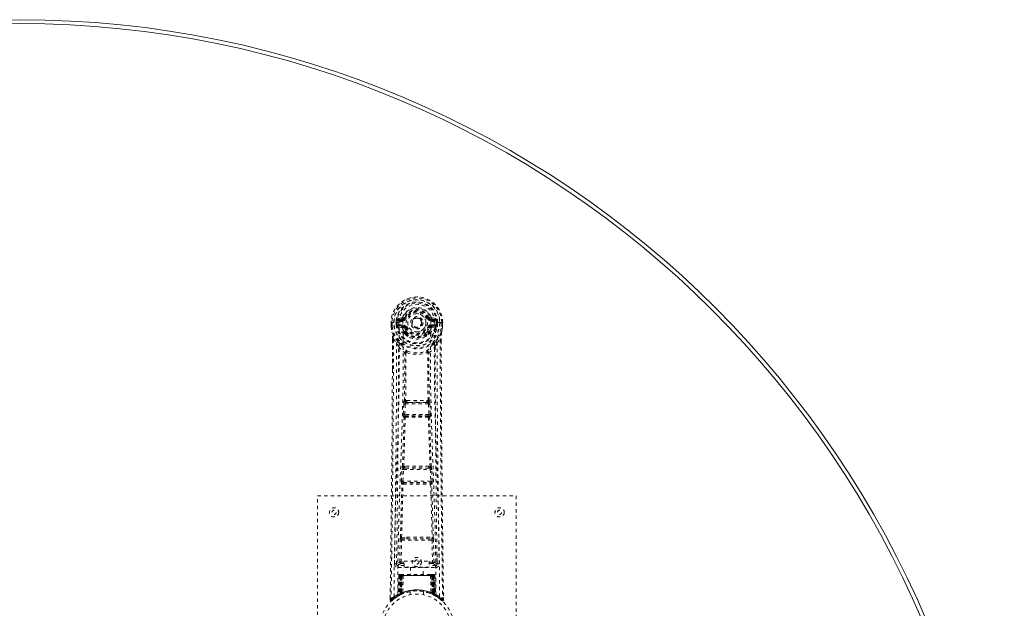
# Model space of a CAD drawing. Header units: inches. Extents: x -63 to 73, y -90 to 53.
# Tile 4 of 4: x 43 to 73, y 35 to 53. Entities that reach past the tile are written whole.
import ezdxf

# ---------------------------------------------------------------- set-up
doc = ezdxf.new("R2010")
doc.units = ezdxf.units.IN
doc.header["$MEASUREMENT"] = 0
doc.linetypes.add('SLD-Dashed', pattern=[0.075, 0.05, -0.025])
doc.linetypes.add('SLD-Solid', pattern=[0])

msp = doc.modelspace()

# ---------------------------------------------------------------- linework, layer by layer
at = {"color": 7, "linetype": 'SLD-Dashed', "lineweight": 0}
for p, q in [((54.316, 43.475), (54.316, 43.359)), ((54.32, 43.475), (54.316, 43.475)), ((54.317, 43.476), (54.317, 43.359)), ((54.373, 43.475), (54.32, 43.475)), ((54.346, 43.473), (54.346, 43.359)), ((54.396, 43.474), (54.373, 43.475)), ((54.555, 43.474), (54.396, 43.474)), ((54.467, 43.401), (54.467, 43.472)), ((54.502, 43.472), (54.497, 43.472)), ((54.497, 43.472), (54.497, 43.403)), ((54.502, 43.394), (54.502, 43.472)), ((54.639, 43.616), (54.52, 43.593)), ((54.551, 43.556), (54.667, 43.577)), ((54.551, 43.556), (54.551, 43.527)), ((54.667, 43.556), (54.551, 43.556)), ((54.667, 43.527), (54.551, 43.527)), ((54.667, 43.577), (54.667, 43.556)), ((54.667, 43.527), (54.667, 43.556)), ((54.727, 43.62), (54.672, 43.643)), ((54.672, 43.51), (54.672, 43.512)), ((54.727, 43.62), (54.749, 43.611)), ((55.252, 43.474), (55.252, 43.465)), ((55.252, 43.465), (55.252, 43.45)), ((55.443, 43.611), (55.465, 43.62)), ((55.465, 43.62), (55.468, 43.613)), ((55.519, 43.512), (55.519, 43.51)), ((55.525, 43.577), (55.641, 43.556)), ((55.525, 43.577), (55.525, 43.556)), ((55.641, 43.556), (55.525, 43.556)), ((55.525, 43.527), (55.525, 43.556)), ((55.641, 43.527), (55.525, 43.527)), ((55.671, 43.593), (55.553, 43.616)), ((55.795, 43.474), (55.637, 43.474)), ((55.641, 43.527), (55.641, 43.556)), ((55.689, 43.472), (55.695, 43.472)), ((55.689, 43.394), (55.689, 43.472)), ((55.695, 43.403), (55.695, 43.472)), ((55.724, 43.473), (55.724, 43.401)), ((55.724, 43.473), (55.724, 43.473)), ((55.818, 43.475), (55.795, 43.474)), ((55.871, 43.475), (55.818, 43.475)), ((55.846, 43.359), (55.846, 43.473)), ((55.875, 43.475), (55.871, 43.475)), ((55.874, 43.359), (55.874, 43.476)), ((55.875, 43.475), (55.875, 43.359)), ((54.316, 43.359), (54.316, 43.355)), ((54.467, 43.401), (54.497, 43.403)), ((54.467, 43.401), (54.467, 43.401)), ((54.497, 43.402), (54.503, 43.383)), ((54.503, 43.383), (54.502, 43.394)), ((54.509, 43.357), (54.513, 43.352)), ((54.513, 43.352), (54.513, 43.352)), ((54.513, 43.352), (54.513, 43.352)), ((54.523, 43.341), (54.513, 43.352)), ((54.523, 43.341), (54.638, 43.32)), ((54.537, 43.404), (54.537, 43.374)), ((54.537, 43.404), (54.667, 43.404)), ((54.667, 43.35), (54.537, 43.374)), ((54.537, 43.374), (54.667, 43.374)), ((54.667, 43.404), (54.667, 43.374)), ((54.667, 43.35), (54.667, 43.374)), ((54.749, 43.32), (54.722, 43.309)), ((54.728, 43.159), (54.727, 43.178)), ((54.751, 43.183), (54.751, 43.165)), ((55.44, 43.165), (55.441, 43.183)), ((55.47, 43.309), (55.443, 43.32)), ((55.464, 43.159), (55.464, 43.178)), ((55.525, 43.404), (55.525, 43.374)), ((55.525, 43.404), (55.655, 43.404)), ((55.655, 43.374), (55.525, 43.35)), ((55.525, 43.35), (55.525, 43.374)), ((55.525, 43.374), (55.655, 43.374)), ((55.554, 43.32), (55.668, 43.341)), ((55.655, 43.374), (55.655, 43.404)), ((55.679, 43.352), (55.668, 43.341)), ((55.668, 43.341), (55.668, 43.341)), ((55.668, 43.341), (55.668, 43.341)), ((55.679, 43.352), (55.683, 43.357)), ((55.694, 43.402), (55.689, 43.383)), ((55.689, 43.383), (55.689, 43.394)), ((55.695, 43.403), (55.724, 43.401)), ((55.724, 43.401), (55.724, 43.401)), ((55.875, 43.355), (55.875, 43.359)), ((54.359, 42.974), (54.356, 42.05)), ((54.36, 42.049), (54.36, 42.973)), ((54.388, 42.972), (54.484, 42.857)), ((54.747, 43.113), (54.735, 43.13)), ((55.457, 43.13), (55.445, 43.113)), ((55.707, 42.857), (55.803, 42.972)), ((55.832, 42.92), (55.832, 42.973)), ((55.833, 42.974), (55.833, 42.921)), ((54.768, 42.555), (54.768, 42.555)), ((55.423, 42.555), (55.423, 42.555)), ((54.797, 41.115), (54.757, 41.115)), ((54.765, 41.061), (54.804, 41.062)), ((55.388, 41.062), (54.804, 41.062)), ((55.388, 41.062), (55.427, 41.061)), ((55.435, 41.115), (55.395, 41.115)), ((54.686, 40.702), (54.702, 41.019)), ((54.73, 40.699), (54.746, 41.017)), ((54.746, 41.017), (55.445, 41.017)), ((55.445, 41.017), (55.462, 40.699)), ((55.506, 40.702), (55.49, 41.019)), ((54.709, 40.607), (54.695, 40.612)), ((55.462, 40.699), (54.73, 40.699)), ((54.753, 40.65), (54.739, 40.654)), ((54.739, 40.654), (55.453, 40.654)), ((55.453, 40.654), (55.438, 40.65)), ((55.483, 40.607), (55.497, 40.612)), ((54.631, 38.684), (54.648, 39.036)), ((54.675, 38.682), (54.692, 39.034)), ((54.692, 39.034), (55.499, 39.034)), ((54.73, 39.131), (54.698, 39.13)), ((54.739, 39.079), (54.707, 39.079)), ((55.453, 39.079), (54.739, 39.079)), ((55.453, 39.079), (55.484, 39.079)), ((55.494, 39.13), (55.462, 39.131)), ((55.499, 39.034), (55.516, 38.682)), ((55.561, 38.684), (55.544, 39.036)), ((55.516, 38.682), (54.675, 38.682)), ((54.637, 38.594), (54.645, 38.591)), ((54.69, 38.633), (54.682, 38.637)), ((54.682, 38.637), (55.51, 38.637)), ((55.51, 38.637), (55.502, 38.633)), ((55.547, 38.591), (55.555, 38.594)), ((52.096, 30.241), (52.096, 38.241)), ((52.096, 38.241), (58.096, 38.241)), ((58.096, 38.241), (58.096, 30.241)), ((54.577, 36.239), (54.593, 36.9)), ((54.622, 36.238), (54.637, 36.899)), ((54.634, 36.984), (54.791, 36.991)), ((54.637, 36.899), (55.554, 36.899)), ((54.645, 36.94), (54.798, 36.942)), ((54.798, 36.942), (55.394, 36.942)), ((55.394, 36.942), (55.546, 36.94)), ((55.401, 36.991), (55.557, 36.984)), ((55.554, 36.899), (55.57, 36.238)), ((55.615, 36.239), (55.599, 36.9)), ((54.487, 36.471), (54.484, 36.184)), ((55.708, 36.184), (55.705, 36.471)), ((54.483, 36.182), (54.485, 36.173)), ((54.528, 36.136), (54.528, 36.075)), ((54.716, 36.136), (54.528, 36.136)), ((54.528, 36.075), (55.664, 36.075)), ((54.622, 36.193), (54.622, 36.238)), ((54.622, 36.238), (54.716, 36.238)), ((54.622, 36.193), (54.716, 36.193)), ((54.716, 36.269), (55.466, 36.269)), ((54.716, 36.089), (54.716, 36.269)), ((55.466, 36.089), (54.716, 36.089)), ((54.901, 36.089), (54.901, 35.866)), ((55.291, 35.866), (55.291, 36.089)), ((55.466, 36.269), (55.466, 36.089)), ((55.466, 36.238), (55.57, 36.238)), ((55.466, 36.193), (55.57, 36.193)), ((55.664, 36.136), (55.466, 36.136)), ((55.57, 36.193), (55.57, 36.238)), ((55.664, 36.075), (55.664, 36.136)), ((55.707, 36.173), (55.709, 36.182)), ((54.55, 35.838), (54.529, 35.232)), ((54.563, 35.838), (54.543, 35.24)), ((54.563, 35.838), (54.55, 35.838)), ((54.582, 35.838), (54.561, 35.251)), ((54.584, 35.841), (54.562, 35.248)), ((54.649, 35.838), (54.582, 35.838)), ((54.589, 35.838), (54.589, 35.281)), ((54.596, 35.838), (54.589, 35.838)), ((54.597, 35.866), (54.59, 35.866)), ((54.603, 35.866), (54.593, 35.866)), ((54.596, 35.838), (55.595, 35.838)), ((54.596, 35.284), (54.596, 35.838)), ((54.602, 35.287), (54.602, 35.838)), ((54.602, 35.838), (54.609, 35.838)), ((54.61, 35.866), (54.603, 35.866)), ((54.609, 35.838), (54.609, 35.29)), ((55.583, 35.838), (54.609, 35.838)), ((54.666, 35.866), (54.612, 35.866)), ((54.628, 35.866), (54.621, 35.866)), ((54.621, 35.838), (54.621, 35.296)), ((54.627, 35.838), (54.621, 35.838)), ((54.627, 35.838), (55.565, 35.838)), ((54.627, 35.299), (54.627, 35.838)), ((54.628, 35.866), (54.666, 35.866)), ((54.63, 35.286), (54.649, 35.838)), ((54.65, 35.838), (54.631, 35.287)), ((54.649, 35.838), (54.65, 35.838)), ((54.68, 35.838), (54.675, 35.316)), ((54.687, 35.866), (54.679, 35.866)), ((55.512, 35.838), (54.68, 35.838)), ((55.504, 35.866), (54.687, 35.866)), ((55.512, 35.866), (55.504, 35.866)), ((55.512, 35.838), (55.516, 35.316)), ((55.58, 35.866), (55.526, 35.866)), ((55.526, 35.866), (55.564, 35.866)), ((55.561, 35.287), (55.542, 35.838)), ((55.542, 35.838), (55.543, 35.838)), ((55.543, 35.838), (55.562, 35.286)), ((55.61, 35.838), (55.543, 35.838)), ((55.57, 35.866), (55.564, 35.866)), ((55.571, 35.838), (55.565, 35.838)), ((55.565, 35.838), (55.565, 35.299)), ((55.571, 35.296), (55.571, 35.838)), ((55.589, 35.866), (55.582, 35.866)), ((55.583, 35.29), (55.583, 35.838)), ((55.583, 35.838), (55.589, 35.838)), ((55.598, 35.866), (55.589, 35.866)), ((55.589, 35.838), (55.59, 35.287)), ((55.602, 35.866), (55.595, 35.866)), ((55.603, 35.838), (55.595, 35.838)), ((55.595, 35.838), (55.595, 35.284)), ((55.603, 35.281), (55.603, 35.838)), ((55.63, 35.248), (55.608, 35.841)), ((55.61, 35.838), (55.631, 35.251)), ((55.628, 35.838), (55.649, 35.24)), ((55.642, 35.838), (55.628, 35.838)), ((55.642, 35.838), (55.663, 35.232)), ((54.29, 35.167), (54.289, 35.1)), ((54.29, 35.167), (54.289, 35.1)), ((54.292, 35.164), (54.291, 35.1)), ((54.339, 35.079), (54.38, 35.113)), ((54.514, 35.207), (54.528, 35.215)), ((54.529, 35.232), (54.543, 35.24)), ((54.546, 35.226), (54.613, 35.26)), ((54.561, 35.251), (54.63, 35.286)), ((54.589, 35.281), (54.596, 35.284)), ((54.601, 35.255), (54.589, 35.281)), ((54.601, 35.255), (54.593, 35.25)), ((54.609, 35.258), (54.596, 35.284)), ((54.609, 35.258), (54.601, 35.255)), ((54.609, 35.29), (54.602, 35.287)), ((54.614, 35.261), (54.602, 35.287)), ((54.606, 35.257), (54.614, 35.261)), ((54.621, 35.264), (54.609, 35.29)), ((54.613, 35.26), (54.614, 35.261)), ((54.614, 35.261), (54.621, 35.264)), ((54.621, 35.296), (54.627, 35.299)), ((54.633, 35.269), (54.621, 35.296)), ((54.639, 35.272), (54.627, 35.299)), ((54.631, 35.287), (54.63, 35.286)), ((54.639, 35.272), (54.633, 35.269)), ((54.896, 35.349), (54.896, 35.252)), ((55.296, 35.252), (55.296, 35.349)), ((55.565, 35.299), (55.553, 35.272)), ((55.559, 35.269), (55.553, 35.272)), ((55.571, 35.296), (55.559, 35.269)), ((55.562, 35.286), (55.561, 35.287)), ((55.562, 35.286), (55.631, 35.251)), ((55.565, 35.299), (55.571, 35.296)), ((55.583, 35.29), (55.57, 35.264)), ((55.59, 35.287), (55.577, 35.261)), ((55.578, 35.261), (55.579, 35.26)), ((55.579, 35.26), (55.594, 35.253)), ((55.59, 35.287), (55.583, 35.29)), ((55.595, 35.284), (55.583, 35.258)), ((55.59, 35.255), (55.583, 35.258)), ((55.603, 35.281), (55.59, 35.255)), ((55.617, 35.241), (55.59, 35.255)), ((55.595, 35.284), (55.603, 35.281)), ((55.611, 35.244), (55.646, 35.226)), ((55.649, 35.24), (55.663, 35.232)), ((55.658, 35.22), (55.671, 35.212)), ((55.664, 35.215), (55.677, 35.207)), ((55.811, 35.113), (55.853, 35.079)), ((55.902, 35.1), (55.901, 35.167)), ((54.289, 35.1), (54.319, 35.1)), ((55.872, 35.1), (55.852, 35.078))]:
    msp.add_line(p, q, dxfattribs=at)
at = {"color": 7, "linetype": 'SLD-Dashed', "lineweight": 0, "flags": 128}
for points in [[(54.672, 43.512), (54.678, 43.589), (54.701, 43.663), (54.741, 43.732), (54.794, 43.792), (54.859, 43.841), (54.933, 43.876), (55.013, 43.898), (55.096, 43.906), (55.179, 43.898), (55.258, 43.876), (55.332, 43.841), (55.398, 43.792), (55.451, 43.732), (55.49, 43.663), (55.513, 43.589), (55.519, 43.512)], [(54.316, 43.475), (54.316, 43.475), (54.317, 43.475), (54.319, 43.474), (54.323, 43.474), (54.328, 43.474), (54.333, 43.474), (54.339, 43.473), (54.346, 43.473)], [(54.408, 35.194), (54.416, 36.241), (54.435, 37.286), (54.464, 38.328), (54.499, 39.366), (54.534, 40.4), (54.559, 41.429), (54.567, 42.454), (54.555, 43.474)], [(54.551, 43.527), (54.527, 43.531), (54.508, 43.544)], [(54.517, 35.249), (54.526, 36.294), (54.547, 37.337), (54.579, 38.376), (54.617, 39.412), (54.653, 40.443), (54.679, 41.47), (54.687, 42.492), (54.673, 43.509)], [(54.667, 43.577), (54.704, 43.591), (54.718, 43.604)], [(54.718, 43.604), (54.723, 43.612), (54.727, 43.62)], [(54.777, 43.599), (54.772, 43.602), (54.766, 43.604), (54.762, 43.606), (54.758, 43.607), (54.754, 43.609), (54.752, 43.61), (54.75, 43.611), (54.749, 43.611)], [(55.415, 43.599), (55.42, 43.602), (55.425, 43.604), (55.43, 43.606), (55.434, 43.607), (55.438, 43.609), (55.44, 43.61), (55.442, 43.611), (55.443, 43.611)], [(55.675, 35.249), (55.666, 36.294), (55.645, 37.337), (55.613, 38.377), (55.575, 39.413), (55.539, 40.444), (55.513, 41.47), (55.505, 42.492), (55.519, 43.509)], [(55.784, 35.194), (55.776, 36.241), (55.757, 37.286), (55.727, 38.328), (55.692, 39.366), (55.658, 40.4), (55.633, 41.43), (55.624, 42.454), (55.637, 43.474)], [(55.684, 43.544), (55.664, 43.531), (55.641, 43.527)], [(55.695, 43.472), (55.698, 43.472), (55.705, 43.472), (55.714, 43.473), (55.724, 43.473)], [(55.846, 43.473), (55.852, 43.473), (55.858, 43.473), (55.864, 43.474), (55.869, 43.474), (55.872, 43.474), (55.875, 43.475), (55.876, 43.475), (55.875, 43.475)], [(54.316, 43.359), (54.329, 43.262), (54.345, 43.185)], [(54.316, 43.355), (54.317, 43.355), (54.319, 43.355), (54.322, 43.355), (54.326, 43.356), (54.33, 43.357), (54.335, 43.357), (54.34, 43.358), (54.346, 43.359)], [(54.346, 43.359), (54.339, 43.359), (54.333, 43.359), (54.328, 43.359), (54.323, 43.359), (54.319, 43.359), (54.317, 43.359), (54.316, 43.359), (54.316, 43.359)], [(54.316, 43.355), (54.328, 43.265), (54.347, 43.174)], [(54.345, 43.185), (54.345, 43.18), (54.347, 43.174)], [(54.527, 42.896), (54.426, 43.02), (54.347, 43.174)], [(54.497, 43.402), (54.497, 43.403), (54.497, 43.403)], [(54.502, 43.394), (54.519, 43.402), (54.537, 43.404)], [(54.665, 43.298), (54.652, 43.315), (54.638, 43.32)], [(54.727, 43.178), (54.695, 43.23), (54.665, 43.298)], [(54.722, 43.309), (54.75, 43.245), (54.779, 43.196)], [(54.777, 43.332), (54.772, 43.329), (54.766, 43.327), (54.762, 43.325), (54.758, 43.323), (54.754, 43.322), (54.752, 43.321), (54.75, 43.32), (54.749, 43.32)], [(55.412, 43.196), (55.442, 43.245), (55.47, 43.309)], [(55.415, 43.332), (55.42, 43.329), (55.425, 43.327), (55.43, 43.325), (55.434, 43.323), (55.438, 43.322), (55.44, 43.321), (55.442, 43.32), (55.443, 43.32)], [(55.464, 43.178), (55.497, 43.23), (55.527, 43.298)], [(55.527, 43.298), (55.54, 43.315), (55.554, 43.32)], [(55.655, 43.404), (55.673, 43.402), (55.689, 43.394)], [(55.665, 42.896), (55.766, 43.02), (55.845, 43.174)], [(55.695, 43.403), (55.695, 43.403), (55.694, 43.402)], [(55.845, 43.174), (55.862, 43.254), (55.875, 43.355)], [(55.845, 43.174), (55.847, 43.18), (55.847, 43.185)], [(55.875, 43.359), (55.876, 43.359), (55.875, 43.359), (55.872, 43.359), (55.869, 43.359), (55.864, 43.359), (55.858, 43.359), (55.852, 43.359), (55.846, 43.359)], [(55.875, 43.355), (55.874, 43.355), (55.872, 43.355), (55.87, 43.355), (55.866, 43.356), (55.862, 43.357), (55.857, 43.357), (55.851, 43.358), (55.846, 43.359)], [(55.875, 43.359), (55.863, 43.262), (55.847, 43.185)], [(54.388, 42.972), (54.387, 41.507), (54.378, 40.035), (54.363, 38.588), (54.361, 38.367), (54.358, 38.137), (54.355, 37.934), (54.353, 37.735), (54.35, 37.519), (54.348, 37.37), (54.346, 37.213), (54.344, 37.056), (54.343, 36.939), (54.341, 36.799), (54.339, 36.636), (54.335, 36.304), (54.332, 36.1), (54.329, 35.845), (54.325, 35.584), (54.322, 35.335), (54.319, 35.1)], [(54.359, 42.974), (54.358, 42.974), (54.359, 42.974), (54.362, 42.973), (54.365, 42.973), (54.37, 42.973), (54.376, 42.973), (54.382, 42.972), (54.388, 42.972)], [(54.484, 42.857), (54.484, 42.337), (54.482, 41.804), (54.48, 41.258), (54.476, 40.744), (54.472, 40.214), (54.467, 39.662), (54.461, 39.173), (54.458, 38.915), (54.455, 38.643), (54.452, 38.354), (54.448, 38.05), (54.444, 37.775), (54.441, 37.534), (54.438, 37.343), (54.436, 37.128), (54.432, 36.887), (54.429, 36.661), (54.427, 36.469), (54.425, 36.309), (54.423, 36.182)], [(54.747, 43.113), (54.821, 43.055), (54.878, 43.026)], [(55.313, 43.026), (55.371, 43.055), (55.445, 43.113)], [(55.769, 36.182), (55.767, 36.318), (55.765, 36.49), (55.762, 36.699), (55.759, 36.944), (55.755, 37.193), (55.752, 37.412), (55.75, 37.566), (55.749, 37.704), (55.747, 37.825), (55.745, 37.98), (55.743, 38.143), (55.741, 38.3), (55.731, 39.113), (55.722, 39.931), (55.714, 40.904), (55.709, 41.893), (55.707, 42.857)], [(55.803, 42.972), (55.809, 42.972), (55.815, 42.973), (55.821, 42.973), (55.826, 42.973), (55.83, 42.973), (55.833, 42.974), (55.833, 42.974), (55.833, 42.974)], [(55.803, 42.972), (55.805, 41.509), (55.814, 40.035), (55.828, 38.588), (55.831, 38.34), (55.834, 38.082), (55.837, 37.867), (55.84, 37.638), (55.843, 37.388), (55.847, 37.117), (55.849, 36.899), (55.853, 36.636), (55.857, 36.312), (55.86, 36.102), (55.863, 35.844), (55.866, 35.581), (55.869, 35.333), (55.872, 35.1)], [(55.833, 42.921), (55.841, 40.351), (55.869, 37.726), (55.902, 35.1)], [(54.544, 42.744), (54.63, 42.644), (54.73, 42.555)], [(54.622, 42.808), (54.631, 42.799), (54.637, 42.793)], [(54.721, 41.108), (54.731, 41.829), (54.733, 42.547)], [(54.778, 42.566), (54.773, 42.575), (54.766, 42.581), (54.759, 42.584), (54.75, 42.584), (54.743, 42.581), (54.737, 42.574), (54.732, 42.566), (54.73, 42.555)], [(54.768, 42.555), (54.767, 41.836), (54.757, 41.115)], [(55.461, 42.555), (55.459, 42.566), (55.455, 42.574), (55.449, 42.581), (55.441, 42.584), (55.433, 42.584), (55.425, 42.581), (55.418, 42.575), (55.413, 42.566)], [(55.435, 41.115), (55.424, 41.836), (55.423, 42.555)], [(55.471, 41.108), (55.46, 41.829), (55.459, 42.547)], [(55.461, 42.555), (55.562, 42.644), (55.648, 42.744)], [(55.555, 42.793), (55.561, 42.799), (55.57, 42.808)], [(54.356, 42.05), (54.35, 40.351), (54.323, 37.726), (54.29, 35.167)], [(54.765, 41.061), (54.764, 41.061), (54.762, 41.06), (54.759, 41.056), (54.754, 41.047), (54.749, 41.033), (54.746, 41.017)], [(54.797, 41.115), (55.096, 41.117), (55.395, 41.115)], [(54.804, 41.062), (55.096, 41.063), (55.388, 41.062)], [(54.702, 41.019), (54.707, 41.019), (54.717, 41.018), (54.731, 41.017), (54.746, 41.017)], [(55.445, 41.017), (55.46, 41.017), (55.474, 41.018), (55.485, 41.019), (55.49, 41.019)], [(54.663, 39.126), (54.687, 39.868), (54.709, 40.607)], [(54.686, 40.702), (54.691, 40.701), (54.701, 40.701), (54.715, 40.7), (54.73, 40.699)], [(54.698, 39.13), (54.723, 39.873), (54.745, 40.613)], [(54.739, 40.654), (54.734, 40.658), (54.731, 40.668), (54.73, 40.675), (54.729, 40.682), (54.729, 40.691), (54.73, 40.699)], [(55.447, 40.613), (55.469, 39.873), (55.494, 39.13)], [(55.462, 40.699), (55.462, 40.691), (55.462, 40.682), (55.462, 40.675), (55.461, 40.668), (55.457, 40.658), (55.453, 40.654)], [(55.462, 40.699), (55.477, 40.7), (55.491, 40.701), (55.501, 40.701), (55.506, 40.702)], [(55.529, 39.126), (55.504, 39.868), (55.483, 40.607)], [(54.648, 39.036), (54.65, 39.068), (54.65, 39.071)], [(54.648, 39.036), (54.652, 39.036), (54.663, 39.036), (54.677, 39.035), (54.692, 39.034)], [(55.499, 39.034), (55.515, 39.035), (55.529, 39.036), (55.539, 39.036), (55.544, 39.036)], [(55.544, 39.036), (55.542, 39.068), (55.541, 39.071)], [(54.631, 38.684), (54.635, 38.684), (54.646, 38.683), (54.66, 38.682), (54.675, 38.682)], [(55.516, 38.682), (55.532, 38.682), (55.546, 38.683), (55.556, 38.684), (55.561, 38.684)], [(54.601, 36.982), (54.621, 37.787), (54.645, 38.591)], [(54.635, 36.984), (54.655, 37.79), (54.679, 38.594)], [(55.512, 38.594), (55.537, 37.79), (55.557, 36.984)], [(55.59, 36.982), (55.571, 37.787), (55.547, 38.591)], [(54.593, 36.9), (54.597, 36.9), (54.608, 36.9), (54.622, 36.899), (54.637, 36.899)], [(54.791, 36.991), (55.096, 36.991), (55.401, 36.991)], [(54.798, 36.942), (55.096, 36.942), (55.394, 36.942)], [(55.554, 36.899), (55.57, 36.899), (55.584, 36.9), (55.594, 36.9), (55.599, 36.9)], [(54.577, 36.239), (54.508, 36.21), (54.483, 36.182)], [(54.528, 36.136), (54.552, 36.164), (54.622, 36.193)], [(54.577, 36.239), (54.582, 36.239), (54.592, 36.238), (54.606, 36.238), (54.622, 36.238)], [(55.57, 36.238), (55.586, 36.238), (55.6, 36.238), (55.61, 36.239), (55.615, 36.239)], [(55.57, 36.193), (55.639, 36.164), (55.664, 36.136)], [(55.709, 36.182), (55.684, 36.21), (55.615, 36.239)], [(54.55, 35.838), (54.553, 35.838), (54.561, 35.838), (54.574, 35.838), (54.589, 35.838)], [(54.602, 35.838), (54.588, 35.838), (54.575, 35.838), (54.567, 35.838), (54.563, 35.838)], [(54.582, 35.838), (54.582, 35.838), (54.584, 35.838), (54.587, 35.838), (54.592, 35.838), (54.598, 35.838), (54.605, 35.838), (54.613, 35.838), (54.621, 35.838)], [(54.68, 35.838), (54.669, 35.838), (54.659, 35.838), (54.653, 35.838), (54.65, 35.838)], [(55.542, 35.838), (55.539, 35.838), (55.532, 35.838), (55.523, 35.838), (55.512, 35.838)], [(55.571, 35.838), (55.579, 35.838), (55.586, 35.838), (55.594, 35.838), (55.6, 35.838), (55.604, 35.838), (55.608, 35.838), (55.61, 35.838), (55.61, 35.838)], [(55.581, 35.866), (55.58, 35.866), (55.579, 35.866)], [(55.628, 35.838), (55.625, 35.838), (55.616, 35.838), (55.604, 35.838), (55.589, 35.838)], [(55.603, 35.838), (55.618, 35.838), (55.63, 35.838), (55.639, 35.838), (55.642, 35.838)], [(55.61, 35.837), (55.609, 35.844), (55.608, 35.846)], [(54.339, 35.078), (54.372, 35.106), (54.38, 35.112)], [(55.632, 35.243), (55.631, 35.249), (55.631, 35.251)], [(55.669, 35.215), (55.663, 35.226), (55.658, 35.24)], [(54.292, 35.1), (54.294, 35.093), (54.298, 35.085), (54.303, 35.078), (54.309, 35.074), (54.316, 35.071), (54.324, 35.07), (54.331, 35.072), (54.337, 35.076)], [(55.854, 35.08), (55.861, 35.076), (55.869, 35.074), (55.877, 35.073), (55.885, 35.075), (55.892, 35.078), (55.897, 35.084), (55.901, 35.09), (55.902, 35.098)], [(55.902, 35.1), (55.902, 35.101), (55.9, 35.1), (55.894, 35.1), (55.884, 35.1), (55.878, 35.1), (55.872, 35.1)]]:
    msp.add_lwpolyline(points, dxfattribs=at)
at = {"color": 7, "linetype": 'SLD-Dashed', "lineweight": 0}
for centre, radius in [((55.096, 43.465), 0.7), ((55.096, 43.465), 0.69), ((55.096, 43.465), 0.623), ((55.096, 43.465), 0.32), ((55.096, 43.465), 0.275), ((55.096, 43.465), 0.188), ((55.096, 43.465), 0.156), ((55.096, 43.465), 0.142), ((55.096, 43.465), 0.139), ((55.096, 43.465), 0.138), ((52.596, 37.741), 0.14), ((52.596, 37.741), 0.0625), ((57.596, 37.741), 0.14), ((57.596, 37.741), 0.0625), ((55.096, 36.241), 0.141), ((55.096, 36.241), 0.0625), ((55.096, 34.241), 1.125), ((55.096, 34.241), 1.03)]:
    msp.add_circle(centre, radius, dxfattribs=at)
at = {"color": 7, "linetype": 'SLD-Solid', "lineweight": 15}
for radius, start, end in [(29.75, 0, 180), (29.632, 0.2284, 179.7716), (29.632, 0.2284, 179.7716)]:
    msp.add_arc((43.096, 22.866), radius, start, end, dxfattribs=at)
at = {"color": 7, "linetype": 'SLD-Dashed', "lineweight": 0}
for centre, radius, start, end in [((55.096, 43.465), 0.78, 0.7166, 179.2834), ((55.096, 43.465), 0.78, 0, 179.3038), ((55.096, 43.465), 0.75, 0.5685, 179.4315), ((55.096, 43.465), 0.629, 0.6528, 179.3472), ((55.096, 43.465), 0.599, 0.6527, 179.3473), ((55.096, 43.481), 0.541, 359.3501, 180.6499), ((55.096, 43.465), 0.459, 22.774, 157.226), ((55.096, 43.465), 0.4, 22.774, 157.226), ((55.096, 43.465), 0.376, 22.774, 157.226), ((55.096, 43.465), 0.346, 22.7739, 157.2261), ((55.096, 43.465), 0.275, 90, 270), ((55.096, 43.465), 0.275, 270, 90), ((54.494, 44.535), 1.063, 268.5477, 270.1457), ((55.096, 43.465), 0.593, 172.3909, 179.3289), ((54.712, 43.517), 0.206, 158.3442, 172.3381), ((54.55, 43.586), 0.0299, 167.8929, 271.9521), ((54.674, 43.288), 0.221, 90.3106, 122.5181), ((54.668, 43.607), 0.0301, 162.3505, 268.5758), ((54.63, 43.661), 0.0453, 281.2456, 337.5784), ((54.667, 43.645), 0.089, 270, 337.226), ((54.667, 43.645), 0.119, 269.9998, 337.226), ((55.525, 43.645), 0.119, 202.7746, 269.9996), ((55.525, 43.645), 0.089, 202.774, 270), ((56.064, 42.27), 1.477, 111.623, 113.925), ((55.531, 43.648), 0.0715, 209.6369, 265.2023), ((55.561, 43.661), 0.0454, 202.4853, 258.6907), ((55.514, 43.277), 0.233, 58.0383, 88.5934), ((55.524, 43.607), 0.0301, 271.4237, 17.6501), ((55.642, 43.586), 0.0299, 268.0476, 12.1086), ((55.48, 43.517), 0.206, 7.6614, 21.6576), ((55.096, 43.465), 0.593, 0.6711, 7.6091), ((54.346, 43.359), 0.03, 180.0028, 185.051), ((55.096, 43.465), 0.787, 188.0937, 351.9063), ((53.172, 43.004), 1.187, 358.5717, 8.7902), ((55.096, 43.465), 0.758, 188.0936, 351.9064), ((50.873, 42.356), 3.569, 9.9436, 13.2517), ((55.096, 43.465), 0.632, 185.8273, 354.1727), ((55.096, 43.465), 0.602, 186.0327, 353.9673), ((54.589, 43.39), 0.0863, 184.5643, 202.6948), ((54.537, 43.344), 0.0306, 89.0718, 154.5742), ((54.966, 43.562), 0.499, 204.8894, 243.9926), ((54.904, 43.563), 0.441, 210.2263, 246.4274), ((54.668, 43.32), 0.0299, 91.0977, 178.7774), ((54.696, 43.292), 0.031, 31.5705, 169.9026), ((54.667, 43.285), 0.119, 22.7734, 90.0003), ((54.667, 43.285), 0.089, 22.774, 90), ((54.662, 43.285), 0.0649, 21.3157, 85.0808), ((54.758, 43.175), 0.0305, 44.549, 174.2852), ((54.75, 43.137), 0.0459, 88.3038, 118.868), ((54.75, 43.119), 0.046, 88.2943, 118.8062), ((54.772, 43.155), 0.0448, 175.0831, 213.9446), ((54.786, 43.11), 0.0396, 127.121, 174.8271), ((55.096, 43.465), 0.376, 202.774, 337.226), ((54.778, 43.161), 0.0348, 87.2704, 140.6007), ((55.096, 43.477), 0.453, 220.451, 319.549), ((54.784, 43.166), 0.033, 181.8859, 228.3782), ((55.096, 43.505), 0.494, 227.4885, 312.5115), ((55.096, 43.465), 0.346, 202.774, 337.226), ((55.096, 43.459), 0.411, 219.7063, 320.2938), ((55.096, 43.465), 0.157, 245.2931, 290.0155), ((55.434, 43.175), 0.0305, 5.7192, 135.447), ((55.414, 43.161), 0.0347, 39.3967, 92.7322), ((55.525, 43.285), 0.119, 90.0003, 157.226), ((55.407, 43.166), 0.033, 311.6163, 358.1196), ((55.406, 43.11), 0.0396, 5.1734, 52.8796), ((55.442, 43.119), 0.0459, 61.1882, 91.7106), ((55.442, 43.137), 0.0459, 61.1325, 91.6963), ((55.525, 43.285), 0.089, 90, 157.226), ((55.232, 43.556), 0.492, 295.7077, 335.4802), ((55.419, 43.155), 0.0448, 326.2192, 4.937), ((55.287, 43.563), 0.441, 293.5937, 329.7435), ((55.53, 43.285), 0.0649, 94.9208, 158.6833), ((55.496, 43.292), 0.031, 10.1783, 148.3481), ((55.524, 43.32), 0.0299, 1.1716, 88.9533), ((55.655, 43.344), 0.0306, 25.4263, 90.9288), ((55.574, 43.397), 0.116, 339.6269, 353.114), ((59.318, 42.356), 3.569, 166.7477, 170.0563), ((57.02, 43.004), 1.187, 171.2121, 181.427), ((54.818, 42.539), 0.461, 129.1753, 136.3342), ((49.76, 40.31), 5.368, 26.9695, 28.3319), ((56.077, 44.474), 2.213, 225.5081, 228.8676), ((55.096, 43.446), 0.473, 242.6138, 297.3862), ((54.115, 44.475), 2.213, 311.1323, 314.4917), ((60.419, 40.316), 5.353, 151.6666, 153.0327), ((55.374, 42.539), 0.461, 43.6629, 50.8248), ((-445, 44.062), 499.545, 359.09607, 359.8488), ((54.604, 42.741), 0.0608, 58.0028, 177.4266), ((55.368, 43.305), 0.893, 214.9888, 231.1477), ((54.791, 42.551), 0.0608, 73.7753, 175.9544), ((54.719, 42.548), 0.0133, 356.8022, 33.9436), ((54.765, 42.484), 0.0708, 87.2822, 117.2817), ((54.781, 42.553), 0.0128, 102.3395, 173.3689), ((54.85, 42.549), 0.0738, 124.977, 166.7612), ((55.096, 43.478), 0.966, 250.8188, 289.1819), ((55.096, 43.403), 0.844, 250.0604, 289.9395), ((54.824, 43.305), 0.893, 308.8529, 325.0104), ((55.401, 42.551), 0.0608, 4.0444, 106.2249), ((55.341, 42.549), 0.0738, 13.2399, 55.0218), ((55.411, 42.553), 0.0128, 6.6396, 77.6653), ((55.427, 42.484), 0.0708, 62.7155, 92.7166), ((55.472, 42.548), 0.0134, 146.0964, 183.2861), ((55.587, 42.741), 0.0608, 2.5703, 122.0033), ((555.177, 44.062), 499.531, 180.15119, 180.90394), ((54.883, 41.028), 0.181, 153.5356, 182.7747), ((54.751, 41.041), 0.0735, 85.5127, 114.147), ((54.767, 41.107), 0.0457, 178.2704, 268.1472), ((54.86, 41.103), 0.104, 173.8601, 204.0327), ((54.896, 41.102), 0.101, 172.2341, 203.473), ((55.295, 41.102), 0.101, 336.5262, 7.7665), ((55.332, 41.103), 0.104, 335.9687, 6.1397), ((55.425, 41.107), 0.0457, 271.8536, 1.7289), ((55.388, 41.019), 0.0575, 357.825, 47.5855), ((55.441, 41.042), 0.073, 65.7489, 94.5961), ((55.309, 41.028), 0.181, 357.2199, 26.465), ((54.846, 40.673), 0.163, 169.7783, 201.8743), ((54.74, 40.609), 0.0451, 90.8614, 176.7719), ((54.754, 40.605), 0.0451, 90.8971, 176.6066), ((54.738, 40.538), 0.0749, 85.0987, 112.9441), ((54.802, 40.619), 0.0574, 147.5039, 185.9261), ((55.096, 77.978), 37.367, 269.4615, 270.5382), ((55.096, 73.245), 32.597, 269.3981, 270.6019), ((55.438, 40.605), 0.0451, 3.3923, 89.1032), ((55.389, 40.619), 0.0578, 354.2277, 32.3423), ((55.453, 40.538), 0.075, 67.0746, 94.8899), ((55.452, 40.609), 0.0451, 3.227, 89.139), ((55.345, 40.673), 0.163, 338.126, 10.2208), ((54.786, 39.069), 0.136, 155.3347, 179.2487), ((54.69, 39.046), 0.0843, 84.8695, 108.7993), ((54.708, 39.124), 0.0448, 177.938, 222.9038), ((54.707, 39.121), 0.0424, 220.4445, 270.4188), ((54.76, 39.036), 0.068, 141.1073, 181.6308), ((54.784, 39.12), 0.0869, 173.4615, 208.3406), ((54.81, 39.118), 0.0814, 171.2446, 208.6918), ((55.096, 6.341), 32.792, 89.3607, 90.6393), ((55.096, 5.725), 33.356, 89.387, 90.613), ((55.381, 39.118), 0.0814, 331.3084, 8.7541), ((55.408, 39.12), 0.0867, 331.626, 6.5726), ((55.483, 39.124), 0.0456, 271.2544, 1.8244), ((55.431, 39.036), 0.068, 358.365, 38.9042), ((55.502, 39.047), 0.0837, 71.12, 95.2115), ((55.406, 39.069), 0.136, 0.7177, 24.7111), ((54.837, 38.653), 0.209, 171.5841, 196.4951), ((54.73, 38.666), 0.0564, 164.2687, 211.7555), ((55.462, 38.666), 0.0564, 328.2417, 15.7326), ((55.354, 38.653), 0.209, 343.5088, 8.4121), ((54.682, 38.592), 0.0451, 90.595, 177.0797), ((54.69, 38.588), 0.0451, 90.6202, 177.012), ((54.672, 38.504), 0.0908, 85.1441, 107.0289), ((54.734, 38.601), 0.0546, 143.5191, 186.987), ((55.096, 75.24), 36.648, 269.3489, 270.651), ((55.096, 71.446), 32.816, 269.2909, 270.7091), ((55.501, 38.588), 0.0451, 2.9876, 89.3794), ((55.458, 38.601), 0.055, 353.1617, 36.3321), ((55.51, 38.592), 0.0451, 2.9203, 89.4058), ((55.52, 38.504), 0.091, 73.0009, 94.8405), ((54.994, 36.9), 0.401, 168.1485, 179.9221), ((54.627, 36.845), 0.139, 86.8595, 100.617), ((54.647, 36.985), 0.0456, 184.1726, 268.2471), ((54.745, 36.988), 0.111, 181.7818, 205.6628), ((54.743, 36.9), 0.105, 157.5293, 180.3671), ((54.879, 36.979), 0.0889, 172.3647, 204.396), ((55.313, 36.979), 0.0889, 335.6054, 7.6367), ((55.448, 36.987), 0.109, 334.2097, 358.3457), ((55.545, 36.985), 0.0456, 271.7532, 355.8264), ((55.449, 36.9), 0.105, 359.6316, 22.4736), ((55.565, 36.844), 0.141, 79.4649, 93.0587), ((55.198, 36.9), 0.401, 0.075, 11.8397), ((54.459, 37.778), 1.597, 268.7154, 270.8678), ((54.528, 36.18), 0.105, 179.2622, 269.9953), ((54.527, 36.178), 0.0423, 186.5687, 271.9623), ((54.622, 36.238), 0.0451, 179.0362, 269.5692), ((55.57, 36.238), 0.0451, 270.43, 0.9006), ((55.664, 36.18), 0.105, 270.0048, 0.7373), ((55.665, 36.178), 0.0423, 268.0372, 353.4318), ((55.733, 37.779), 1.598, 269.1328, 271.2846), ((54.58, 35.836), 0.03, 90.0051, 178.0035), ((54.611, 35.794), 0.0742, 106.7374, 144.0528), ((54.593, 35.836), 0.03, 90.0285, 178.0329), ((54.608, 35.701), 0.163, 91.7048, 100.6262), ((54.617, 35.831), 0.0356, 82.0684, 170.2926), ((54.612, 35.837), 0.03, 90.0619, 178.069), ((55.008, 35.845), 0.412, 176.9633, 180.989), ((55.188, 35.844), 0.586, 177.9644, 180.6067), ((55.035, 35.845), 0.426, 177.0624, 180.9549), ((55.065, 35.845), 0.445, 177.1782, 180.911), ((55.072, 35.845), 0.445, 177.1794, 180.9122), ((54.679, 35.837), 0.0299, 90.188, 178.2019), ((54.679, 35.837), 0.0299, 90.1862, 178.2037), ((54.716, 35.844), 0.0369, 141.8589, 189.6627), ((55.477, 35.844), 0.0354, 349.278, 39.1982), ((55.512, 35.837), 0.0299, 1.7958, 89.8132), ((55.513, 35.837), 0.0299, 1.7969, 89.8132), ((55.118, 35.845), 0.446, 359.0889, 2.8056), ((55.126, 35.845), 0.445, 359.0901, 2.8206), ((55.58, 35.837), 0.03, 1.9321, 89.937), ((55.156, 35.845), 0.426, 359.0451, 2.9376), ((55.002, 35.844), 0.587, 359.396, 2.0303), ((55.584, 35.699), 0.166, 79.5984, 88.3411), ((55.182, 35.845), 0.413, 359.016, 3.0317), ((55.598, 35.836), 0.03, 1.9682, 89.9715), ((55.581, 35.794), 0.0742, 35.9473, 73.2616), ((55.612, 35.836), 0.03, 1.9942, 89.996), ((55.096, 34.2), 1.209, 124.6688, 131.8403), ((55.096, 34.241), 1.158, 47.8705, 132.1289), ((55.091, 34.247), 1.12, 124.6277, 132.088), ((55.083, 34.002), 1.37, 114.4307, 119.5495), ((54.438, 35.194), 0.03, 180.1679, 304.0696), ((55.096, 34.242), 1.127, 119.5105, 124.6488), ((54.499, 35.233), 0.03, 301.0487, 358.013), ((55.096, 34.21), 1.19, 60.8884, 119.1115), ((54.558, 35.262), 0.0429, 196.9743, 245.8345), ((54.513, 35.241), 0.0299, 300.2768, 358.0936), ((55.081, 34.267), 1.098, 118.6324, 120.2658), ((55.076, 34.619), 0.822, 126.3676, 131.7361), ((55.096, 34.241), 1.128, 60.489, 119.511), ((55.072, 34.628), 0.81, 125.4927, 130.8664), ((54.546, 35.383), 0.138, 269.4163, 293.4596), ((55.094, 34.244), 1.124, 114.2577, 119.2023), ((54.531, 35.252), 0.0299, 299.2302, 358.1928), ((54.533, 35.25), 0.0273, 297.6535, 2.2993), ((55.075, 34.63), 0.806, 124.3173, 129.6157), ((55.096, 34.243), 1.155, 64.3786, 115.6214), ((55.096, 34.243), 1.155, 65.0796, 114.9204), ((54.6, 35.287), 0.0297, 295.4776, 358.5215), ((54.601, 35.287), 0.0297, 295.4304, 358.5229), ((55.096, 34.243), 1.155, 66.0603, 113.9397), ((55.051, 34.691), 0.729, 121.0012, 125.2154), ((55.096, 34.278), 1.12, 67.9468, 112.0532), ((54.646, 35.298), 0.0345, 344.8537, 31.0154), ((55.546, 35.298), 0.0346, 148.9839, 195.1445), ((55.141, 34.691), 0.73, 54.7845, 58.9979), ((55.095, 34.24), 1.129, 60.8069, 65.7333), ((55.591, 35.287), 0.0297, 181.4794, 244.5692), ((55.592, 35.287), 0.0297, 181.4796, 244.5213), ((55.115, 34.627), 0.809, 50.3963, 55.6712), ((55.096, 34.241), 1.128, 59.74, 64.725), ((55.117, 34.625), 0.813, 49.1443, 54.4965), ((55.085, 34.22), 1.154, 59.9613, 64.0331), ((55.115, 34.618), 0.823, 48.2675, 53.6293), ((55.66, 35.252), 0.0299, 181.8047, 240.7723), ((55.661, 35.252), 0.03, 196.8954, 241.2666), ((55.679, 35.241), 0.0299, 181.9069, 239.7247), ((55.634, 35.262), 0.0429, 294.1634, 343.0286), ((55.096, 34.241), 1.128, 55.352, 60.4886), ((55.713, 35.27), 0.0714, 211.6409, 238.9245), ((55.104, 34.255), 1.112, 58.953, 59.8475), ((55.693, 35.233), 0.03, 181.9837, 238.9546), ((55.108, 34.002), 1.37, 60.4507, 65.5693), ((55.754, 35.194), 0.03, 235.936, 359.8265), ((55.098, 34.245), 1.124, 47.9077, 55.3627), ((55.094, 34.196), 1.213, 48.1745, 55.3212), ((54.319, 35.1), 0.03, 179.2797, 312.1369), ((54.39, 35.143), 0.0827, 211.7899, 232.6645), ((55.872, 35.1), 0.03, 227.8634, 0.7199)]:
    msp.add_arc(centre, radius, start, end, dxfattribs=at)

doc.saveas('drawing.dxf')
